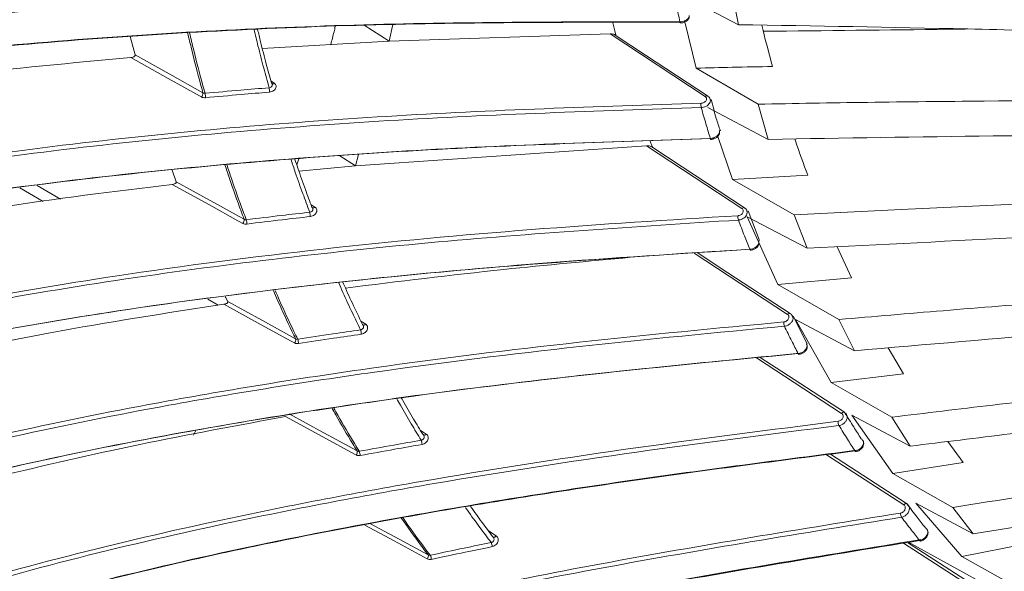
# Model space of a CAD drawing. Header units: millimetres. Extents: x 0 to 1118, y 0 to 864.
# Tile 206 of 256: x 237 to 252, y 621 to 629. Entities that reach past the tile are written whole.
import ezdxf

# ---------------------------------------------------------------- set-up
doc = ezdxf.new("R2010")
doc.units = ezdxf.units.MM

msp = doc.modelspace()

# ---------------------------------------------------------------- linework, layer by layer
at = {"color": 7, "linetype": 'Continuous', "lineweight": 15}
for p, q in [((247.7582, 629.1244), (247.6448, 629.6867)), ((247.7582, 629.1244), (246.966, 629.5388)), ((242.4309, 628.8732), (242.4848, 629.1274)), ((246.9386, 629.1662), (247.1139, 628.4606)), ((238.5542, 628.6623), (238.478, 628.9459)), ((245.8006, 628.9855), (242.4309, 628.8732)), ((242.4309, 628.8732), (240.4935, 628.7635)), ((247.1139, 628.4606), (248.0568, 627.9118)), ((247.3256, 627.9833), (247.3278, 627.9776)), ((248.214, 627.375), (248.0568, 627.9118)), ((248.214, 627.375), (247.2914, 627.8594)), ((247.4425, 627.4203), (247.6682, 626.7647)), ((247.4668, 627.5022), (247.4655, 627.5078)), ((246.3534, 627.2774), (241.914, 626.9691)), ((241.914, 626.9691), (241.9635, 627.1434)), ((241.0496, 627.0763), (241.0204, 626.9843)), ((241.914, 626.9691), (241.0533, 626.8887)), ((239.1817, 626.7286), (239.1171, 626.9045)), ((248.8154, 626.8283), (247.6682, 626.7647)), ((247.6682, 626.7647), (248.6074, 626.222)), ((247.8855, 626.2839), (247.888, 626.2774)), ((248.0797, 625.8309), (247.9045, 626.2837)), ((248.8066, 625.7137), (248.6074, 626.222)), ((248.8066, 625.7137), (247.8932, 626.1954)), ((247.8932, 626.1954), (248.3573, 625.1624)), ((248.0659, 625.8266), (248.0645, 625.8328)), ((249.2635, 625.7365), (249.4838, 625.2619)), ((249.4838, 625.2619), (248.3573, 625.1624)), ((248.3573, 625.1624), (249.2907, 624.627)), ((239.9665, 624.8997), (239.9336, 624.9687)), ((248.8089, 624.2571), (248.5925, 624.6781)), ((249.53, 624.1503), (248.6277, 624.6284)), ((248.6277, 624.6284), (249.175, 623.6633)), ((249.53, 624.1503), (249.2907, 624.627)), ((250.0447, 624.1945), (250.2761, 623.7978)), ((250.2761, 623.7978), (249.175, 623.6633)), ((249.175, 623.6633), (250.1001, 623.1366)), ((240.8496, 623.1442), (240.4548, 623.0735)), ((250.3771, 622.6945), (249.4879, 623.1682)), ((249.4879, 623.1682), (250.1131, 622.2771)), ((250.3771, 622.6945), (250.1001, 623.1366)), ((239.478, 622.9334), (239.4461, 622.8601)), ((250.9541, 622.7651), (251.1844, 622.4456)), ((251.1844, 622.4456), (250.1131, 622.2771)), ((250.1131, 622.2771), (251.0274, 621.7603)), ((250.3441, 621.7976), (250.3485, 621.7933)), ((251.3396, 621.3557), (250.4654, 621.824)), ((250.4654, 621.824), (251.1638, 621.0128)), ((251.3396, 621.3557), (251.0274, 621.7603)), ((244.0206, 621.3012), (244.0112, 621.3108)), ((252.2006, 621.2139), (251.1638, 621.0128)), ((251.1638, 621.0128), (252.0649, 620.5071))]:
    msp.add_line(p, q, dxfattribs=at)
at = {"color": 9, "linetype": 'Continuous', "lineweight": 0}
for p, q in [((242.0495, 629.1175), (242.4309, 628.8732)), ((247.2499, 628.0296), (245.8006, 628.9855)), ((240.6246, 628.2664), (240.6772, 628.2317)), ((247.8106, 626.3194), (246.3534, 627.2774)), ((241.6748, 627.1222), (241.914, 626.9691)), ((237.0594, 626.6709), (237.4149, 626.4604)), ((237.1501, 626.4251), (236.7957, 626.635)), ((241.2362, 626.3819), (241.2973, 626.3418)), ((248.507, 624.7041), (247.0838, 625.6364)), ((239.8201, 624.8439), (239.6622, 624.9374)), ((239.9284, 624.9717), (239.9336, 624.9687)), ((241.9987, 624.6021), (242.0715, 624.5544)), ((249.3322, 623.1937), (248.0318, 624.0419)), ((242.9049, 622.9378), (242.995, 622.879)), ((250.2792, 621.7978), (249.1004, 622.5629)), ((243.9437, 621.4012), (244.0609, 621.3251)), ((251.3388, 620.5253), (250.2744, 621.2125)), ((251.6337, 620.5229), (250.3401, 621.2339))]:
    msp.add_line(p, q, dxfattribs=at)
at = {"color": 7, "linetype": 'Continuous', "lineweight": 15, "flags": 128}
for points in [[(246.8659, 629.1686), (246.8672, 629.1622), (246.8687, 629.1571), (246.8703, 629.1537), (246.8721, 629.1521), (246.873, 629.152)], [(247.2864, 628.0389), (246.3421, 628.6616), (245.879, 628.9672)], [(247.3373, 627.3742), (247.3368, 627.3742), (247.3347, 627.3753), (247.3327, 627.3783), (247.3308, 627.3829), (247.3291, 627.3891)], [(247.8493, 626.3309), (246.902, 626.9537), (246.4358, 627.2603)], [(248.5479, 624.7181), (247.5974, 625.3407), (247.127, 625.6489)], [(247.9418, 625.685), (247.9417, 625.685), (247.9394, 625.6857), (247.937, 625.6882), (247.9347, 625.6924), (247.9325, 625.6982)], [(249.3752, 623.2102), (248.4215, 623.8323), (248.0911, 624.0478)], [(248.6806, 624.0942), (248.6786, 624.0944), (248.6759, 624.0964), (248.6732, 624.1002), (248.6706, 624.1056)], [(249.5363, 622.6213), (249.5393, 622.6163), (249.5424, 622.613), (249.5454, 622.6115), (249.547, 622.6115)], [(250.3242, 621.817), (249.3672, 622.4382), (249.1623, 622.5712)], [(251.3857, 620.5474), (250.4254, 621.1674), (250.3385, 621.2235)], [(250.5221, 621.2548), (250.5255, 621.2502), (250.529, 621.2475), (250.5323, 621.2465), (250.5333, 621.2466)]]:
    msp.add_lwpolyline(points, dxfattribs=at)
at = {"color": 9, "linetype": 'Continuous', "lineweight": 0, "flags": 128}
for points in [[(239.5649, 628.022), (239.5367, 628.0377), (239.057, 628.3055), (238.4899, 628.6219)], [(238.5542, 628.6623), (239.0718, 628.3735), (239.0814, 628.3681), (239.5894, 628.0846)], [(240.1962, 626.0928), (240.1222, 626.1338), (239.6884, 626.3737), (239.1209, 626.6876)], [(239.1817, 626.7286), (239.6997, 626.4421), (239.7099, 626.4364), (240.1437, 626.1965), (240.2177, 626.1556)], [(239.9665, 624.8997), (240.4848, 624.6155), (240.4955, 624.6096), (241.0031, 624.3313)], [(240.9847, 624.2688), (240.9369, 624.295), (240.4771, 624.5471), (239.9091, 624.8585)], [(242.0715, 624.5544), (242.0645, 624.548), (242.0573, 624.543), (242.05, 624.5397), (242.0431, 624.538), (242.0369, 624.5382), (242.0314, 624.5402), (242.0304, 624.5409)], [(249.3752, 623.2102), (249.3727, 623.2115), (249.367, 623.2129), (249.3605, 623.2124), (249.3535, 623.2101), (249.3462, 623.2061), (249.339, 623.2005), (249.3322, 623.1937)], [(241.9254, 622.5594), (241.9034, 622.5714), (241.4179, 622.8352), (240.8496, 623.1442)], [(240.9033, 623.1853), (241.422, 622.9034), (241.4332, 622.8973), (241.9407, 622.6214)], [(242.995, 622.879), (242.9881, 622.8722), (242.9809, 622.8667), (242.9737, 622.8627), (242.9667, 622.8605), (242.9602, 622.86), (242.9545, 622.8614), (242.9518, 622.8629)], [(250.2792, 621.7978), (250.2858, 621.805), (250.2929, 621.8111), (250.3002, 621.8156), (250.3073, 621.8185), (250.314, 621.8196), (250.32, 621.819), (250.3242, 621.817)], [(243.012, 620.974), (242.5044, 621.2476), (242.0563, 621.4892)], [(242.1474, 621.5078), (242.5048, 621.3151), (242.5164, 621.3089), (243.024, 621.0353)], [(244.0609, 621.3251), (244.0542, 621.3178), (244.0472, 621.3118), (244.0399, 621.3073), (244.0328, 621.3044), (244.0261, 621.3033), (244.0201, 621.304), (244.0157, 621.3061)]]:
    msp.add_lwpolyline(points, dxfattribs=at)
at = {"color": 9, "linetype": 'Continuous', "lineweight": 0}
for centre, radius, start, end in [((240.653, 628.2515), 0.0313, 246.87885, 320.6073), ((239.5124, 628.0786), 0.0772, 312.84472, 4.45525), ((239.3461, 628.0179), 0.2812, 358.47965, 12.20431), ((240.3401, 628.1072), 0.2628, 357.37479, 12.055), ((247.2744, 628.0096), 0.0317, 68.06299, 140.69864), ((247.3857, 627.8988), 0.1992, 172.01381, 191.41368), ((241.0075, 626.2041), 0.2183, 358.22297, 15.8002), ((241.2705, 626.3617), 0.0333, 248.64055, 323.3444), ((247.8377, 626.2991), 0.0339, 70.39741, 143.29042), ((240.1443, 626.1457), 0.0741, 314.4992, 7.67115), ((240.0282, 626.0854), 0.23, 359.26976, 15.95801), ((247.9272, 626.1897), 0.1766, 173.33562, 195.10661), ((248.5367, 624.684), 0.0359, 71.75492, 145.84162), ((248.6083, 624.575), 0.1576, 174.73918, 199.00029), ((241.8183, 624.4056), 0.1853, 359.10524, 19.68135), ((240.934, 624.3177), 0.0705, 316.042, 11.15701), ((240.8536, 624.2593), 0.1927, 0.06363, 19.85582), ((249.4211, 623.0647), 0.1411, 176.22972, 203.14719), ((242.7717, 622.7206), 0.1594, 0.00299, 23.75077), ((241.8765, 622.6043), 0.0664, 317.45662, 14.95613), ((241.8222, 622.5486), 0.1644, 0.89812, 23.92756), ((250.3582, 621.6688), 0.1268, 177.80827, 207.57578), ((243.8627, 621.1582), 0.1391, 0.98673, 27.99719), ((242.9654, 621.015), 0.0621, 318.7375, 19.11769), ((242.9305, 620.9624), 0.1424, 1.77988, 28.17916)]:
    msp.add_arc(centre, radius, start, end, dxfattribs=at)
at = {"color": 7, "linetype": 'Continuous', "lineweight": 15}
for points, knots in [([(246.558, 631.0181), (244.953, 631.0703), (242.5421, 631.1487), (239.3037, 631.1271), (236.8662, 631.0496), (234.4284, 630.8945), (231.9795, 630.6421), (229.5315, 630.2705), (227.4038, 629.8054), (225.614, 629.2974), (224.6585, 628.94), (224.1788, 628.7606)], [0, 0, 0, 0, 0.2132884, 0.3203874, 0.4274743, 0.5343241, 0.641145, 0.7504456, 0.8596636, 0.9295486, 1, 1, 1, 1]), ([(224.1977, 628.7735), (224.672, 628.951), (225.6248, 629.3076), (227.3906, 629.8092), (229.477, 630.2675), (231.899, 630.6407), (234.3647, 630.8989), (236.8378, 631.0573), (239.2864, 631.1354), (242.5227, 631.1576), (244.9358, 631.0792), (246.5472, 631.0268)], [0, 0, 0, 0, 0.0697582, 0.1401372, 0.2465695, 0.3530772, 0.4626401, 0.5722353, 0.6788999, 0.7855763, 1, 1, 1, 1]), ([(246.873, 629.153), (246.8767, 629.1527), (246.896, 629.1509), (246.9329, 629.1606), (246.9732, 629.1821), (246.9987, 629.2126), (247.0099, 629.2392), (247.0081, 629.2539), (247.0076, 629.2575)], [0, 0, 0, 0, 0.0565393, 0.2961544, 0.5464412, 0.7573674, 0.9406875, 1, 1, 1, 1]), ([(246.8788, 629.1634), (245.2803, 629.1628), (242.8793, 629.1621), (239.6561, 629.0308), (237.2305, 628.8684), (234.8049, 628.6254), (232.3691, 628.2806), (229.9344, 627.8117), (227.7238, 627.2304), (225.7568, 626.5705), (224.6444, 626.0661), (224.0849, 625.8124)], [0, 0, 0, 0, 0.20787982, 0.31223737, 0.41658342, 0.52071922, 0.62482756, 0.73127852, 0.8376514, 0.9183548, 1, 1, 1, 1]), ([(224.1028, 625.8234), (224.6538, 626.0735), (225.7628, 626.5769), (227.7059, 627.2297), (229.8795, 627.8036), (232.2891, 628.2733), (234.741, 628.6246), (237.2007, 628.8721), (239.6371, 629.0355), (242.8584, 629.1673), (245.2614, 629.1681), (246.8659, 629.1686)], [0, 0, 0, 0, 0.0805339, 0.1621165, 0.2658609, 0.3696772, 0.4763811, 0.5831155, 0.68708, 0.7910559, 1, 1, 1, 1]), ([(241.6083, 629.0995), (241.6017, 629.0719), (241.5797, 628.9791), (241.5566, 628.8872), (241.5404, 628.8227)], [0, 0, 0, 0, 0.2978379, 1, 1, 1, 1]), ([(245.843, 629.1537), (245.856, 629.0979), (245.8722, 629.029), (245.891, 628.9618), (245.8945, 628.949)], [0, 0, 0, 0, 0.8103456, 1, 1, 1, 1]), ([(254.8559, 628.9832), (254.2546, 628.9936), (253.0519, 629.0145), (250.6893, 629.0758), (248.923, 629.1051), (247.7582, 629.1244)], [0, 0, 0, 0, 0.2540256, 0.5080427, 1, 1, 1, 1]), ([(248.1145, 629.1178), (248.1209, 629.0911), (248.1715, 628.8787), (248.2282, 628.6699), (248.2777, 628.4873)], [0, 0, 0, 0, 0.12554302, 1, 1, 1, 1]), ([(240.4228, 629.0514), (240.4376, 628.9889), (240.4796, 628.8122), (240.5496, 628.5402), (240.6066, 628.3319), (240.6329, 628.2358)], [0, 0, 0, 0, 0.2274209, 0.6437079, 1, 1, 1, 1]), ([(245.8006, 628.9855), (245.8151, 628.9847), (245.8382, 628.9836), (245.8652, 628.9754), (245.8754, 628.9688), (245.8787, 628.9667)], [0, 0, 0, 0, 0.5313154, 0.8492445, 1, 1, 1, 1]), ([(251.2557, 629.0592), (251.1586, 629.0579), (250.1186, 629.0437), (249.0794, 629.0334), (248.1373, 629.0239)], [0, 0, 0, 0, 0.0933702, 1, 1, 1, 1]), ([(238.4899, 628.6219), (237.593, 628.5414), (236.0217, 628.4004), (234.4501, 628.1667), (233.7756, 628.0664)], [0, 0, 0, 0, 0.5707982, 1, 1, 1, 1]), ([(238.4899, 628.6219), (238.5027, 628.6238), (238.5218, 628.6266), (238.5419, 628.6369), (238.5513, 628.6457), (238.5553, 628.6545), (238.5545, 628.6598), (238.5542, 628.6623)], [0, 0, 0, 0, 0.40689543, 0.60970851, 0.77201337, 0.89386739, 1, 1, 1, 1]), ([(248.2777, 628.4873), (248.0722, 628.483), (247.6844, 628.475), (247.2963, 628.4652), (247.1139, 628.4606)], [0, 0, 0, 0, 0.5300027, 1, 1, 1, 1]), ([(240.646, 628.2163), (240.6451, 628.2194), (240.643, 628.227), (240.6366, 628.2325), (240.6329, 628.2358)], [0, 0, 0, 0, 0.4075572, 1, 1, 1, 1]), ([(247.3267, 627.9832), (247.3267, 627.9839), (247.3257, 627.9971), (247.312, 628.0184), (247.2939, 628.0321), (247.2858, 628.0382)], [0, 0, 0, 0, 0.030882, 0.5679552, 1, 1, 1, 1]), ([(247.482, 627.5064), (247.4608, 627.5683), (247.4079, 627.7226), (247.3677, 627.8852), (247.3436, 627.9826)], [0, 0, 0, 0, 0.40080551, 1, 1, 1, 1]), ([(248.0568, 627.9118), (248.6134, 627.9218), (249.7636, 627.9427), (252.0962, 627.9641), (253.8753, 627.9906), (255.0611, 628.0082)], [0, 0, 0, 0, 0.23817541, 0.49221166, 1, 1, 1, 1]), ([(247.3373, 627.3753), (247.3411, 627.3751), (247.3606, 627.3739), (247.3971, 627.3853), (247.4368, 627.409), (247.4621, 627.4416), (247.4731, 627.4761), (247.4688, 627.4977), (247.4668, 627.5078)], [0, 0, 0, 0, 0.05173619, 0.26569554, 0.48849208, 0.68078644, 0.850108, 1, 1, 1, 1]), ([(255.1924, 627.4863), (254.6006, 627.473), (253.4171, 627.4464), (251.0937, 627.4231), (249.3583, 627.3941), (248.214, 627.375)], [0, 0, 0, 0, 0.25407686, 0.5081409, 1, 1, 1, 1]), ([(247.344, 627.3874), (245.7551, 627.3355), (243.3689, 627.2576), (240.1681, 627.0223), (237.7603, 626.7803), (235.353, 626.4554), (232.9362, 626.0259), (230.5224, 625.4674), (228.1883, 624.7625), (226.3397, 624.0328), (224.9556, 623.3699), (224.2951, 622.9917), (223.9648, 622.8026)], [0, 0, 0, 0, 0.2003383, 0.3008746, 0.4014004, 0.5017519, 0.6020778, 0.7045608, 0.8069713, 0.9025729, 0.9512908, 1, 1, 1, 1]), ([(223.9824, 622.8122), (224.3052, 622.9972), (224.9509, 623.3673), (226.3294, 624.0305), (228.1622, 624.7558), (230.4679, 625.4547), (232.8579, 626.0132), (235.2898, 626.4496), (237.7295, 626.7799), (240.1478, 627.0233), (243.3467, 627.259), (245.7347, 627.337), (247.3291, 627.3891)], [0, 0, 0, 0, 0.0477, 0.0954081, 0.1927469, 0.2927431, 0.3928061, 0.4955298, 0.5982817, 0.6984817, 0.7986923, 1, 1, 1, 1]), ([(246.3534, 627.2774), (246.3677, 627.2772), (246.3908, 627.2769), (246.4194, 627.2694), (246.4311, 627.2627), (246.4357, 627.2601)], [0, 0, 0, 0, 0.50103152, 0.80847011, 1, 1, 1, 1]), ([(246.4128, 627.3485), (246.4202, 627.3262), (246.4317, 627.2914), (246.4446, 627.2577), (246.4491, 627.2456)], [0, 0, 0, 0, 0.6427718, 1, 1, 1, 1]), ([(248.6183, 627.3811), (248.6217, 627.371), (248.6839, 627.1842), (248.7515, 627.0013), (248.8154, 626.8283)], [0, 0, 0, 0, 0.0543682, 1, 1, 1, 1]), ([(240.991, 627.0719), (241.0061, 627.0267), (241.0576, 626.8723), (241.1442, 626.6286), (241.2176, 626.4315), (241.2513, 626.3412)], [0, 0, 0, 0, 0.1836461, 0.6260731, 1, 1, 1, 1]), ([(239.1209, 626.6876), (238.23, 626.5791), (236.6471, 626.3862), (235.0649, 626.0976), (234.3733, 625.9714)], [0, 0, 0, 0, 0.5628417, 1, 1, 1, 1]), ([(239.1209, 626.6876), (239.1334, 626.6898), (239.1522, 626.6932), (239.1713, 626.7036), (239.18, 626.7124), (239.1835, 626.7209), (239.1823, 626.7261), (239.1817, 626.7286)], [0, 0, 0, 0, 0.40682354, 0.60744804, 0.76894236, 0.89042005, 1, 1, 1, 1]), ([(248.6074, 626.222), (249.1517, 626.2499), (250.2769, 626.3076), (252.5598, 626.4074), (254.3024, 626.5033), (255.4638, 626.5673)], [0, 0, 0, 0, 0.2381377, 0.4922556, 1, 1, 1, 1]), ([(241.264, 626.3234), (241.2633, 626.3258), (241.2611, 626.3329), (241.2552, 626.3379), (241.2513, 626.3412)], [0, 0, 0, 0, 0.3433003, 1, 1, 1, 1]), ([(247.8861, 626.2843), (247.8817, 626.2945), (247.8735, 626.3134), (247.8562, 626.3247), (247.8484, 626.3299)], [0, 0, 0, 0, 0.5438988, 1, 1, 1, 1]), ([(255.6311, 626.0775), (255.0519, 626.0398), (253.8934, 625.9645), (251.6206, 625.8562), (249.9246, 625.7703), (248.8066, 625.7137)], [0, 0, 0, 0, 0.2541619, 0.5083055, 1, 1, 1, 1]), ([(247.9417, 625.6862), (247.9456, 625.6861), (247.9651, 625.6855), (248.0012, 625.6985), (248.04, 625.7243), (248.0651, 625.7591), (248.0732, 625.7949), (248.0721, 625.8212), (248.0653, 625.8318), (248.0646, 625.8329)], [0, 0, 0, 0, 0.05078319, 0.25561335, 0.46863784, 0.65630929, 0.82391518, 0.98180545, 1, 1, 1, 1]), ([(247.9492, 625.7002), (246.3732, 625.5982), (244.0066, 625.4449), (240.8354, 625.1114), (238.451, 624.7949), (236.0676, 624.3948), (233.6763, 623.8879), (231.289, 623.2503), (229.3068, 622.5756), (227.7473, 621.9308), (226.5774, 621.3776), (225.4416, 620.757), (224.5294, 620.1831), (224.0138, 619.8091), (223.8411, 619.6838)], [0, 0, 0, 0, 0.1910487, 0.2868821, 0.3827056, 0.4783958, 0.5740632, 0.6716674, 0.7692062, 0.8198143, 0.8704137, 0.9221822, 0.9739384, 1, 1, 1, 1]), ([(223.859, 619.6925), (224.0311, 619.8173), (224.6532, 620.2685), (225.8067, 620.9748), (227.3408, 621.7562), (229.1587, 622.5246), (231.2603, 623.2435), (233.6357, 623.8834), (236.034, 624.3906), (238.6953, 624.8359), (241.6119, 625.2077), (244.778, 625.5007), (246.881, 625.6324), (247.9325, 625.6982)], [0, 0, 0, 0, 0.0260082, 0.0940204, 0.1622789, 0.2304117, 0.3267472, 0.4234166, 0.5203089, 0.6169494, 0.7445744, 0.8722957, 1, 1, 1, 1]), ([(246.113, 625.5752), (245.469, 625.5164), (244.0212, 625.3845), (242.5688, 625.2054), (241.7625, 625.1059)], [0, 0, 0, 0, 0.444883, 1, 1, 1, 1]), ([(241.724, 625.194), (241.7363, 625.1656), (241.7946, 625.0315), (241.895, 624.8169), (241.9844, 624.6316), (242.0241, 624.5492)], [0, 0, 0, 0, 0.1297988, 0.613176, 1, 1, 1, 1]), ([(249.2907, 624.627), (249.8204, 624.6721), (250.9155, 624.7655), (253.1384, 624.9423), (254.8359, 625.1083), (255.9671, 625.2189)], [0, 0, 0, 0, 0.2381177, 0.4923023, 1, 1, 1, 1]), ([(239.9091, 624.8585), (239.9214, 624.861), (239.9398, 624.8648), (239.958, 624.8754), (239.966, 624.884), (239.9689, 624.8923), (239.9672, 624.8973), (239.9665, 624.8997)], [0, 0, 0, 0, 0.4066251, 0.605239, 0.7659766, 0.8871442, 1, 1, 1, 1]), ([(239.9091, 624.8585), (239.026, 624.7236), (237.4336, 624.4804), (235.8431, 624.1394), (235.1348, 623.9875)], [0, 0, 0, 0, 0.5546056, 1, 1, 1, 1]), ([(248.5816, 624.6783), (248.5768, 624.6879), (248.5687, 624.704), (248.5531, 624.713), (248.5468, 624.7167)], [0, 0, 0, 0, 0.5993205, 1, 1, 1, 1]), ([(256.1694, 624.7637), (255.6056, 624.7016), (254.4779, 624.5774), (252.2659, 624.3842), (250.6169, 624.2432), (249.53, 624.1503)], [0, 0, 0, 0, 0.25426374, 0.50850382, 1, 1, 1, 1]), ([(223.7918, 617.0783), (224.2132, 617.4401), (225.0679, 618.174), (226.5194, 619.1329), (228.0623, 619.9908), (229.8786, 620.8327), (231.9645, 621.6255), (234.3109, 622.3411), (236.6806, 622.9225), (239.311, 623.4483), (242.1951, 623.9072), (245.3277, 624.2945), (247.4102, 624.4911), (248.4514, 624.5894)], [0, 0, 0, 0, 0.064482, 0.1307787, 0.1973162, 0.2637333, 0.3559323, 0.4484333, 0.541137, 0.633613, 0.7556891, 0.8778509, 1, 1, 1, 1]), ([(248.4593, 624.5237), (247.4186, 624.4255), (245.3372, 624.2291), (242.2064, 623.8419), (239.3246, 623.3832), (236.697, 622.8577), (234.3308, 622.277), (231.9878, 621.5622), (229.9057, 620.7706), (228.0936, 619.9303), (226.5551, 619.0746), (225.1082, 618.1183), (224.2563, 617.3866), (223.8364, 617.026)], [0, 0, 0, 0, 0.1222669, 0.2445466, 0.3667402, 0.4592253, 0.5519383, 0.6444483, 0.736656, 0.802988, 0.86944, 0.9356512, 1, 1, 1, 1]), ([(242.036, 624.5343), (242.0356, 624.5356), (242.0335, 624.5417), (242.0282, 624.5459), (242.0241, 624.5492)], [0, 0, 0, 0, 0.22146674, 1, 1, 1, 1]), ([(248.6889, 624.1115), (247.1289, 623.9602), (244.7867, 623.7331), (241.652, 623.307), (239.2964, 622.9213), (236.9427, 622.4522), (234.5827, 621.8758), (232.228, 621.168), (230.2644, 620.4306), (228.7084, 619.7289), (227.5281, 619.1235), (226.3832, 618.4464), (225.079, 617.5669), (224.2518, 616.8377), (223.7505, 616.3957)], [0, 0, 0, 0, 0.1804331, 0.2708964, 0.3613508, 0.4517151, 0.5420589, 0.6341008, 0.726085, 0.7748471, 0.8236003, 0.8734706, 0.9233283, 1, 1, 1, 1]), ([(248.6806, 624.0955), (248.6846, 624.0955), (248.7041, 624.0954), (248.7395, 624.11), (248.7774, 624.1377), (248.8014, 624.1743), (248.8087, 624.2116), (248.8059, 624.2403), (248.7972, 624.2523), (248.7954, 624.2549)], [0, 0, 0, 0, 0.05034859, 0.24693119, 0.45155, 0.6350042, 0.80126827, 0.95726453, 1, 1, 1, 1]), ([(223.7695, 616.4045), (224.2692, 616.8446), (225.197, 617.6618), (226.7491, 618.6796), (228.2954, 619.5339), (230.1136, 620.3707), (232.199, 621.1577), (234.5426, 621.8675), (236.9089, 622.4441), (239.5363, 622.9662), (242.4178, 623.4225), (245.5484, 623.8086), (247.6299, 624.0066), (248.6706, 624.1056)], [0, 0, 0, 0, 0.07651412, 0.14204612, 0.20781672, 0.27346898, 0.36440841, 0.45564171, 0.54707281, 0.6382827, 0.75880363, 0.87940735, 1, 1, 1, 1]), ([(250.1001, 623.1366), (250.613, 623.1983), (251.6736, 623.3259), (253.8274, 623.5782), (255.4719, 623.8134), (256.5677, 623.9702)], [0, 0, 0, 0, 0.2380905, 0.4923251, 1, 1, 1, 1]), ([(256.8038, 623.5518), (256.258, 623.4658), (255.1664, 623.2938), (253.5332, 623.0823), (251.9371, 622.8852), (250.8856, 622.7566), (250.3771, 622.6945)], [0, 0, 0, 0, 0.2543792, 0.5087301, 0.7624511, 1, 1, 1, 1]), ([(242.6166, 623.4275), (242.6232, 623.4157), (242.6837, 623.3076), (242.7934, 623.1212), (242.8983, 622.9483), (242.9463, 622.8693)], [0, 0, 0, 0, 0.0621551, 0.5711102, 1, 1, 1, 1]), ([(249.4054, 623.176), (249.401, 623.1842), (249.3937, 623.1981), (249.3798, 623.2056), (249.3741, 623.2087)], [0, 0, 0, 0, 0.59035829, 1, 1, 1, 1]), ([(240.4548, 623.0735), (239.7035, 622.9325), (238.2334, 622.6566), (236.766, 622.3027), (236.0486, 622.1297)], [0, 0, 0, 0, 0.5111, 1, 1, 1, 1]), ([(249.381, 623.2037), (249.4258, 623.1311), (249.508, 622.9979), (249.5925, 622.8671), (249.631, 622.8075)], [0, 0, 0, 0, 0.5452306, 1, 1, 1, 1]), ([(249.3972, 623.188), (249.4002, 623.1858), (249.4043, 623.1828), (249.4058, 623.1781), (249.4062, 623.1768)], [0, 0, 0, 0, 0.7174275, 1, 1, 1, 1]), ([(242.9575, 622.8569), (242.9573, 622.8573), (242.9553, 622.8625), (242.9506, 622.866), (242.9463, 622.8693)], [0, 0, 0, 0, 0.0750981, 1, 1, 1, 1]), ([(249.5469, 622.6129), (249.5509, 622.613), (249.5704, 622.6135), (249.605, 622.6296), (249.6417, 622.6591), (249.6647, 622.6974), (249.6706, 622.7358), (249.6677, 622.7638), (249.6595, 622.7747), (249.6585, 622.776)], [0, 0, 0, 0, 0.0524365, 0.2499787, 0.4559868, 0.6436099, 0.8160564, 0.9775119, 1, 1, 1, 1]), ([(249.653, 622.785), (249.6485, 622.7915), (249.6426, 622.8002), (249.6333, 622.8061), (249.631, 622.8075)], [0, 0, 0, 0, 0.7490933, 1, 1, 1, 1]), ([(251.0274, 621.7603), (251.5222, 621.8379), (252.5454, 621.9984), (254.6227, 622.3241), (256.2071, 622.6261), (257.2625, 622.8273)], [0, 0, 0, 0, 0.2382272, 0.492619, 1, 1, 1, 1]), ([(249.5559, 622.631), (248.4036, 622.4827), (246.0992, 622.1862), (243.0132, 621.6949), (240.304, 621.1718), (237.9757, 620.6378), (235.8282, 620.047), (233.8682, 619.4092), (232.0865, 618.7314), (230.3266, 617.9419), (228.7677, 617.1055), (227.4275, 616.2554), (226.285, 615.4125), (225.2001, 614.4814), (224.5566, 613.7878), (224.2349, 613.4411)], [0, 0, 0, 0, 0.12980889, 0.25959371, 0.3468664, 0.43416507, 0.52138431, 0.5892135, 0.65702677, 0.72632258, 0.79558267, 0.84571364, 0.89582999, 0.9479213, 1, 1, 1, 1]), ([(224.2535, 613.4491), (224.2535, 613.4491), (224.5486, 613.7898), (225.1816, 614.4419), (226.2351, 615.3675), (227.3871, 616.2228), (228.7416, 617.0854), (230.2863, 617.9162), (232.0272, 618.7024), (233.8186, 619.3878), (236.1753, 620.1561), (239.0894, 620.9188), (242.5608, 621.6156), (246.045, 622.1721), (248.3724, 622.4716), (249.5363, 622.6213)], [0, 0, 0, 0, 0.0000006, 0.0499309, 0.0998717, 0.1519586, 0.2040624, 0.2716787, 0.3393281, 0.4087404, 0.4781705, 0.607752, 0.7374086, 0.8686915, 1, 1, 1, 1]), ([(257.5312, 622.4479), (257.0056, 622.339), (255.9545, 622.1213), (253.8902, 621.7628), (252.3525, 621.5173), (251.3396, 621.3557)], [0, 0, 0, 0, 0.2544875, 0.5089427, 1, 1, 1, 1]), ([(243.6731, 621.7711), (243.7308, 621.6906), (243.8418, 621.5356), (243.9562, 621.3838), (244.0112, 621.3108)], [0, 0, 0, 0, 0.5190868, 1, 1, 1, 1]), ([(250.3475, 621.7928), (250.3445, 621.7979), (250.3388, 621.8079), (250.3283, 621.813), (250.3232, 621.8154)], [0, 0, 0, 0, 0.51104775, 1, 1, 1, 1]), ([(250.329, 621.8123), (250.3798, 621.7455), (250.4728, 621.6234), (250.5678, 621.5037), (250.6108, 621.4495)], [0, 0, 0, 0, 0.5473417, 1, 1, 1, 1]), ([(250.5331, 621.2481), (250.5373, 621.2484), (250.5566, 621.2494), (250.5903, 621.2669), (250.6257, 621.2981), (250.6474, 621.338), (250.6521, 621.3775), (250.648, 621.4063), (250.6392, 621.4173), (250.638, 621.4188)], [0, 0, 0, 0, 0.0532739, 0.2470011, 0.4496297, 0.636856, 0.8112722, 0.9743994, 1, 1, 1, 1]), ([(250.6284, 621.4319), (250.625, 621.4368), (250.6202, 621.4437), (250.6129, 621.4482), (250.6108, 621.4495)], [0, 0, 0, 0, 0.715596, 1, 1, 1, 1]), ([(250.5427, 621.2685), (249.0247, 621.0207), (246.7463, 620.6489), (243.7046, 620.0523), (241.2193, 619.4972), (238.536, 618.7916), (235.9662, 617.9572), (233.7235, 617.0731), (231.8119, 616.1789), (230.208, 615.2756), (228.9086, 614.4152), (227.8817, 613.6396), (226.8977, 612.7937), (226.2997, 612.1691), (226.0007, 611.8569)], [0, 0, 0, 0, 0.17729844, 0.26609505, 0.35488409, 0.4673262, 0.57971746, 0.65713312, 0.73463046, 0.81190979, 0.85827114, 0.90462301, 0.95231657, 1, 1, 1, 1]), ([(226.0094, 611.8539), (226.2986, 612.1568), (226.8771, 612.7627), (227.8463, 613.6022), (228.8793, 614.3876), (230.1751, 615.2477), (231.7397, 616.1324), (233.5735, 616.9994), (235.7971, 617.8901), (238.4113, 618.7495), (241.1645, 619.4759), (243.6821, 620.0384), (246.7225, 620.635), (249.0015, 621.0067), (250.5221, 621.2548)], [0, 0, 0, 0, 0.04625658, 0.09252205, 0.14025422, 0.18799727, 0.26234629, 0.33689117, 0.41135999, 0.52808021, 0.64486161, 0.73353641, 0.82221908, 1, 1, 1, 1])]:
    msp.add_open_spline(points, degree=3, knots=knots, dxfattribs=at)
at = {"color": 9, "linetype": 'Continuous', "lineweight": 0}
for points, knots in [([(224.1227, 626.432), (224.6528, 626.6693), (225.7192, 627.1468), (227.6129, 627.7836), (229.7621, 628.3536), (232.175, 628.8265), (234.6309, 629.1804), (237.0938, 629.4297), (239.5328, 629.5945), (242.7564, 629.7274), (245.161, 629.7281), (246.7666, 629.7285)], [0, 0, 0, 0, 0.077659, 0.1562296, 0.2607413, 0.3653255, 0.47284, 0.5803855, 0.685027, 0.7896797, 1, 1, 1, 1]), ([(246.7658, 629.6611), (245.1684, 629.6607), (242.7689, 629.6601), (239.5475, 629.5276), (237.1241, 629.364), (234.7014, 629.1195), (232.2694, 628.7731), (229.8387, 628.3023), (227.6595, 627.7264), (225.7507, 627.085), (224.687, 626.6089), (224.1525, 626.3697)], [0, 0, 0, 0, 0.20953399, 0.31473016, 0.41991453, 0.52478655, 0.62963101, 0.73685172, 0.843993, 0.92158665, 1, 1, 1, 1]), ([(246.8659, 629.1686), (246.8493, 629.2471), (246.8146, 629.4105), (246.7825, 629.5753), (246.7658, 629.6611)], [0, 0, 0, 0, 0.4799157, 1, 1, 1, 1]), ([(246.8659, 629.1686), (246.8799, 629.1696), (246.9079, 629.1715), (246.9478, 629.1857), (246.9806, 629.2065), (247.0016, 629.2322), (247.0104, 629.2536), (247.0075, 629.2646), (247.0068, 629.267)], [0, 0, 0, 0, 0.1895163, 0.3789568, 0.5685609, 0.7582712, 0.9478892, 1, 1, 1, 1]), ([(239.5894, 628.0846), (239.5773, 628.1286), (239.5174, 628.3462), (239.4381, 628.6505), (239.376, 628.9137), (239.3557, 628.9998)], [0, 0, 0, 0, 0.14555332, 0.72071125, 1, 1, 1, 1]), ([(239.385, 629.0018), (239.4058, 628.9135), (239.4684, 628.6482), (239.5484, 628.3408), (239.6086, 628.1223), (239.6209, 628.0773)], [0, 0, 0, 0, 0.2835315, 0.8526456, 1, 1, 1, 1]), ([(240.5971, 628.1621), (240.5697, 628.262), (240.5116, 628.4744), (240.4357, 628.7701), (240.389, 628.9669), (240.3695, 629.0492)], [0, 0, 0, 0, 0.3407591, 0.7244723, 1, 1, 1, 1]), ([(240.5971, 628.1621), (240.6031, 628.163), (240.6146, 628.1647), (240.6298, 628.1732), (240.6412, 628.1846), (240.6473, 628.1982), (240.6489, 628.2094), (240.6465, 628.215), (240.646, 628.2163)], [0, 0, 0, 0, 0.1966534, 0.3802705, 0.5655972, 0.7527412, 0.9410463, 1, 1, 1, 1]), ([(240.6772, 628.2317), (240.6842, 628.2258), (240.6983, 628.2142), (240.7068, 628.1899), (240.7046, 628.164), (240.6911, 628.1387), (240.6681, 628.1171), (240.6383, 628.1017), (240.6152, 628.0963), (240.6034, 628.0953), (240.6026, 628.0952)], [0, 0, 0, 0, 0.1418872, 0.283791, 0.4258615, 0.5676884, 0.7088938, 0.8493573, 0.9892877, 1, 1, 1, 1]), ([(239.5649, 628.022), (239.5652, 628.0218), (239.5739, 628.017), (239.5938, 628.0098), (239.6161, 628.0102), (239.6272, 628.0104)], [0, 0, 0, 0, 0.0210221, 0.5099892, 1, 1, 1, 1]), ([(239.5894, 628.0846), (239.5942, 628.0822), (239.6036, 628.0774), (239.6153, 628.0773), (239.6209, 628.0773)], [0, 0, 0, 0, 0.5110777, 1, 1, 1, 1]), ([(239.6209, 628.0773), (239.8021, 628.0938), (240.1276, 628.1234), (240.4529, 628.1502), (240.5971, 628.1621)], [0, 0, 0, 0, 0.5567258, 1, 1, 1, 1]), ([(240.6026, 628.0952), (240.4585, 628.0833), (240.1335, 628.0565), (239.8082, 628.0269), (239.6272, 628.0104)], [0, 0, 0, 0, 0.4432798, 1, 1, 1, 1]), ([(247.1885, 627.9264), (247.191, 627.9266), (247.2017, 627.9271), (247.2209, 627.9317), (247.2432, 627.9433), (247.2604, 627.9596), (247.2705, 627.9787), (247.2722, 627.9982), (247.2657, 628.0165), (247.2552, 628.0253), (247.2499, 628.0296)], [0, 0, 0, 0, 0.0412812, 0.1768359, 0.3129555, 0.4498102, 0.5872975, 0.7250058, 0.8624895, 1, 1, 1, 1]), ([(224.0117, 623.4342), (224.6404, 623.7735), (225.9095, 624.4583), (228.0424, 625.2842), (230.309, 625.9802), (232.703, 626.5418), (235.1385, 626.9819), (237.5816, 627.3146), (240.0024, 627.5598), (243.2035, 627.797), (245.5931, 627.8746), (247.1885, 627.9264)], [0, 0, 0, 0, 0.0916666, 0.185036, 0.2860216, 0.3870751, 0.4908426, 0.5946389, 0.6957425, 0.7968568, 1, 1, 1, 1]), ([(247.3278, 627.9776), (247.3281, 627.9769), (247.332, 627.967), (247.3267, 627.9444), (247.3108, 627.914), (247.2816, 627.8875), (247.2444, 627.8684), (247.2124, 627.8607), (247.1946, 627.8596), (247.1905, 627.8594)], [0, 0, 0, 0, 0.0127036, 0.1998545, 0.3869178, 0.5733596, 0.758915, 0.9437568, 1, 1, 1, 1]), ([(247.1905, 627.8594), (245.6027, 627.8078), (243.2179, 627.7304), (240.0188, 627.4937), (237.613, 627.2501), (235.2085, 626.9234), (232.7955, 626.4916), (230.3857, 625.9304), (228.0937, 625.2337), (226.3036, 624.527), (224.9897, 623.9039), (224.3604, 623.5508), (224.0458, 623.3742)], [0, 0, 0, 0, 0.2024487, 0.3040552, 0.4056507, 0.5069712, 0.6082658, 0.7117605, 0.8151813, 0.9068115, 0.9534093, 1, 1, 1, 1]), ([(247.3291, 627.3891), (247.3066, 627.4629), (247.2591, 627.6188), (247.2142, 627.7763), (247.1905, 627.8594)], [0, 0, 0, 0, 0.4730793, 1, 1, 1, 1]), ([(247.3291, 627.3891), (247.343, 627.3906), (247.3708, 627.3936), (247.4102, 627.41), (247.4425, 627.433), (247.4632, 627.4608), (247.4717, 627.4853), (247.4679, 627.4982), (247.4668, 627.5022)], [0, 0, 0, 0, 0.18377187, 0.36751085, 0.5513665, 0.7351977, 0.9188408, 1, 1, 1, 1]), ([(240.2177, 626.1556), (240.2022, 626.1971), (240.1249, 626.4036), (240.0258, 626.6799), (239.947, 626.9177), (239.9241, 626.9867)], [0, 0, 0, 0, 0.1515902, 0.7538341, 1, 1, 1, 1]), ([(239.9524, 626.9895), (239.976, 626.9183), (240.0555, 626.6784), (240.1557, 626.3988), (240.2334, 626.1913), (240.2494, 626.1486)], [0, 0, 0, 0, 0.2510444, 0.8460032, 1, 1, 1, 1]), ([(241.2175, 626.2636), (241.1824, 626.3577), (241.1075, 626.5588), (241.0124, 626.8269), (240.9542, 627.0019), (240.9323, 627.0676)], [0, 0, 0, 0, 0.3545017, 0.7576753, 1, 1, 1, 1]), ([(240.2494, 626.1486), (240.4292, 626.1707), (240.752, 626.2104), (241.0746, 626.2473), (241.2175, 626.2636)], [0, 0, 0, 0, 0.5572022, 1, 1, 1, 1]), ([(241.2175, 626.2636), (241.2234, 626.2646), (241.2349, 626.2666), (241.2498, 626.2757), (241.2609, 626.2879), (241.2668, 626.3022), (241.2678, 626.3148), (241.265, 626.3213), (241.264, 626.3234)], [0, 0, 0, 0, 0.1899024, 0.3674787, 0.5469609, 0.7287296, 0.9121604, 1, 1, 1, 1]), ([(241.2973, 626.3418), (241.3044, 626.3359), (241.3185, 626.3241), (241.3275, 626.299), (241.3257, 626.2718), (241.3126, 626.245), (241.2902, 626.2219), (241.2609, 626.205), (241.2381, 626.1989), (241.2265, 626.1975), (241.2256, 626.1974)], [0, 0, 0, 0, 0.1422337, 0.2844857, 0.4268569, 0.5688076, 0.7098886, 0.8500551, 0.9896363, 1, 1, 1, 1]), ([(247.7518, 626.2102), (247.7541, 626.2104), (247.7646, 626.2112), (247.7834, 626.2165), (247.8053, 626.2292), (247.8222, 626.2466), (247.8319, 626.2668), (247.8332, 626.2872), (247.8265, 626.3061), (247.8159, 626.315), (247.8106, 626.3194)], [0, 0, 0, 0, 0.0390672, 0.1745896, 0.3107129, 0.4477526, 0.5856066, 0.7238503, 0.8618971, 1, 1, 1, 1]), ([(247.888, 626.2774), (247.8892, 626.2746), (247.8946, 626.2622), (247.8901, 626.2362), (247.8743, 626.2039), (247.8458, 626.1755), (247.8092, 626.1546), (247.7779, 626.1457), (247.7606, 626.144), (247.7567, 626.1437)], [0, 0, 0, 0, 0.0531375, 0.2335459, 0.4136948, 0.5930324, 0.7713454, 0.9488945, 1, 1, 1, 1]), ([(223.8903, 620.3356), (223.9887, 620.4056), (224.541, 620.7985), (225.6112, 621.459), (227.1434, 622.2436), (228.9604, 623.0167), (231.0632, 623.7407), (233.4416, 624.3856), (235.8435, 624.8969), (238.508, 625.3456), (241.4273, 625.7198), (244.5955, 626.014), (246.6998, 626.1448), (247.7518, 626.2102)], [0, 0, 0, 0, 0.0148987, 0.0836283, 0.1526065, 0.221457, 0.3189567, 0.4167985, 0.514868, 0.6126791, 0.7417261, 0.8708723, 1, 1, 1, 1]), ([(247.7567, 626.1437), (246.1817, 626.0422), (243.8164, 625.89), (240.6468, 625.555), (238.2643, 625.2368), (235.8837, 624.8343), (233.4961, 624.3246), (231.1126, 623.6835), (229.1079, 622.996), (227.5012, 622.3246), (226.2621, 621.7244), (225.056, 621.0524), (224.3049, 620.5367), (223.9293, 620.2789)], [0, 0, 0, 0, 0.1935044, 0.2905819, 0.3876494, 0.4844866, 0.5813002, 0.6801003, 0.7788331, 0.8333907, 0.887936, 0.9439764, 1, 1, 1, 1]), ([(240.1962, 626.0928), (240.1965, 626.0926), (240.2053, 626.0879), (240.2251, 626.0809), (240.2472, 626.0819), (240.2582, 626.0824)], [0, 0, 0, 0, 0.0207001, 0.5112515, 1, 1, 1, 1]), ([(240.2177, 626.1556), (240.2226, 626.1531), (240.2321, 626.1483), (240.2437, 626.1485), (240.2494, 626.1486)], [0, 0, 0, 0, 0.5127721, 1, 1, 1, 1]), ([(241.2256, 626.1974), (241.0829, 626.1811), (240.7605, 626.1442), (240.4379, 626.1045), (240.2582, 626.0824)], [0, 0, 0, 0, 0.442806, 1, 1, 1, 1]), ([(247.9325, 625.6982), (247.9045, 625.7671), (247.8447, 625.9147), (247.7873, 626.0641), (247.7567, 626.1437)], [0, 0, 0, 0, 0.4672165, 1, 1, 1, 1]), ([(247.9325, 625.6982), (247.9463, 625.7002), (247.9738, 625.7043), (248.0126, 625.7227), (248.0442, 625.7479), (248.0644, 625.7778), (248.0724, 625.8056), (248.0677, 625.8207), (248.0659, 625.8266)], [0, 0, 0, 0, 0.17763373, 0.35526089, 0.53293693, 0.71049305, 0.88773401, 1, 1, 1, 1]), ([(241.9927, 624.4679), (241.9511, 624.5541), (241.8598, 624.7433), (241.7482, 624.9827), (241.681, 625.1379), (241.6597, 625.1872)], [0, 0, 0, 0, 0.3631772, 0.7978835, 1, 1, 1, 1]), ([(241.0031, 624.3313), (240.9845, 624.3697), (240.8904, 624.5637), (240.7759, 624.8081), (240.6844, 625.0173), (240.6628, 625.0667)], [0, 0, 0, 0, 0.1584787, 0.8013748, 1, 1, 1, 1]), ([(240.69, 625.0702), (240.7126, 625.0186), (240.805, 624.8074), (240.9209, 624.5596), (241.0156, 624.3644), (241.0348, 624.3248)], [0, 0, 0, 0, 0.2044785, 0.8384417, 1, 1, 1, 1]), ([(248.4514, 624.5894), (248.4535, 624.5897), (248.4637, 624.5908), (248.482, 624.5966), (248.5035, 624.6103), (248.5199, 624.6288), (248.5292, 624.65), (248.5301, 624.6713), (248.5231, 624.6907), (248.5123, 624.6997), (248.507, 624.7041)], [0, 0, 0, 0, 0.0362679, 0.1719301, 0.3081694, 0.4454617, 0.5837678, 0.7225954, 0.8613107, 1, 1, 1, 1]), ([(248.5831, 624.674), (248.5857, 624.6684), (248.5927, 624.6532), (248.5892, 624.6231), (248.5737, 624.589), (248.546, 624.5588), (248.5101, 624.5362), (248.4797, 624.5263), (248.4628, 624.5241), (248.4593, 624.5237)], [0, 0, 0, 0, 0.0981262, 0.2709267, 0.4433834, 0.6148319, 0.7851563, 0.9546726, 1, 1, 1, 1]), ([(241.0348, 624.3248), (241.2129, 624.3521), (241.5322, 624.4012), (241.8515, 624.4475), (241.9927, 624.4679)], [0, 0, 0, 0, 0.5576226, 1, 1, 1, 1]), ([(241.9927, 624.4679), (241.9986, 624.4691), (242.0099, 624.4714), (242.0245, 624.4812), (242.0352, 624.494), (242.0408, 624.509), (242.0413, 624.5233), (242.0376, 624.531), (242.036, 624.5343)], [0, 0, 0, 0, 0.1810306, 0.350638, 0.5223195, 0.6967104, 0.8731691, 1, 1, 1, 1]), ([(242.0715, 624.5544), (242.0787, 624.5485), (242.093, 624.5365), (242.1024, 624.5106), (242.1011, 624.4823), (242.0887, 624.4541), (242.0668, 624.4296), (242.0381, 624.4114), (242.0157, 624.4045), (242.0043, 624.4028), (242.0035, 624.4027)], [0, 0, 0, 0, 0.1426255, 0.2852294, 0.427932, 0.5700026, 0.7109688, 0.8508236, 0.9900797, 1, 1, 1, 1]), ([(248.6706, 624.1056), (248.6374, 624.1697), (248.5658, 624.308), (248.4965, 624.4483), (248.4593, 624.5237)], [0, 0, 0, 0, 0.462671, 1, 1, 1, 1]), ([(240.9847, 624.2688), (240.985, 624.2686), (240.9938, 624.2639), (241.0136, 624.2571), (241.0354, 624.2587), (241.0463, 624.2595)], [0, 0, 0, 0, 0.0202687, 0.5123334, 1, 1, 1, 1]), ([(241.0031, 624.3313), (241.008, 624.3289), (241.0177, 624.3241), (241.0292, 624.3246), (241.0348, 624.3248)], [0, 0, 0, 0, 0.5141056, 1, 1, 1, 1]), ([(242.0035, 624.4027), (241.8624, 624.3822), (241.5434, 624.3359), (241.2242, 624.2869), (241.0463, 624.2595)], [0, 0, 0, 0, 0.4423856, 1, 1, 1, 1]), ([(248.6706, 624.1056), (248.6841, 624.1082), (248.7113, 624.1133), (248.7494, 624.1337), (248.78, 624.1609), (248.7996, 624.1928), (248.807, 624.2253), (248.8007, 624.2439), (248.7976, 624.253)], [0, 0, 0, 0, 0.1682385, 0.3365126, 0.5047679, 0.6727982, 0.8404709, 1, 1, 1, 1]), ([(242.9176, 622.7847), (242.8673, 622.8675), (242.76, 623.0442), (242.6361, 623.2554), (242.5638, 623.3849), (242.5455, 623.4178)], [0, 0, 0, 0, 0.3965012, 0.8468761, 1, 1, 1, 1]), ([(241.9407, 622.6214), (241.9185, 622.6578), (241.8079, 622.8391), (241.6808, 623.0536), (241.5798, 623.2351), (241.5619, 623.2671)], [0, 0, 0, 0, 0.1710848, 0.8535607, 1, 1, 1, 1]), ([(241.5879, 623.2713), (241.6069, 623.2371), (241.7091, 623.0536), (241.8381, 622.8355), (241.9495, 622.653), (241.9725, 622.6153)], [0, 0, 0, 0, 0.1537688, 0.825302, 1, 1, 1, 1]), ([(224.0321, 613.8941), (224.3694, 614.2568), (225.0442, 614.9821), (226.2632, 616.0162), (227.6433, 616.9983), (229.1791, 617.9058), (230.9752, 618.8018), (233.0324, 619.6513), (235.3408, 620.4286), (237.6727, 621.0723), (240.2629, 621.6683), (243.1055, 622.2058), (246.1957, 622.6817), (248.2521, 622.9432), (249.2803, 623.074)], [0, 0, 0, 0, 0.05465888, 0.10933308, 0.17280919, 0.23650735, 0.30009721, 0.38773505, 0.47563784, 0.56372005, 0.65160341, 0.76768918, 0.88384838, 1, 1, 1, 1]), ([(249.2803, 623.074), (249.2822, 623.0742), (249.292, 623.0757), (249.3098, 623.082), (249.3308, 623.0965), (249.3466, 623.116), (249.3553, 623.1381), (249.3558, 623.1601), (249.3484, 623.1801), (249.3376, 623.1892), (249.3322, 623.1937)], [0, 0, 0, 0, 0.0329183, 0.1687655, 0.3052494, 0.442885, 0.5816956, 0.7211607, 0.8605898, 1, 1, 1, 1]), ([(249.4062, 623.1768), (249.4104, 623.1681), (249.4194, 623.1495), (249.4169, 623.1148), (249.402, 623.0791), (249.3752, 623.0473), (249.3402, 623.0231), (249.3107, 623.0124), (249.2945, 623.0097), (249.2913, 623.0092)], [0, 0, 0, 0, 0.1441362, 0.309182, 0.4737509, 0.6372073, 0.7994564, 0.9609258, 1, 1, 1, 1]), ([(249.2913, 623.0092), (248.2636, 622.8786), (246.2082, 622.6173), (243.1195, 622.1417), (240.2791, 621.6044), (237.6915, 621.0087), (235.3629, 620.3658), (233.0577, 619.5894), (231.0043, 618.7409), (229.212, 617.8468), (227.6813, 616.9411), (226.3027, 615.9634), (225.0967, 614.9264), (224.4032, 614.218), (224.0816, 613.8467), (224.0816, 613.8467)], [0, 0, 0, 0, 0.11627497, 0.23255731, 0.34876612, 0.43666759, 0.52476787, 0.61268851, 0.70034411, 0.76386089, 0.8274856, 0.89088853, 0.94545167, 0.99999955, 1, 1, 1, 1]), ([(249.5363, 622.6213), (249.4982, 622.6802), (249.4155, 622.8084), (249.3349, 622.9387), (249.2913, 623.0092)], [0, 0, 0, 0, 0.4594292, 1, 1, 1, 1]), ([(241.9725, 622.6153), (242.1483, 622.6475), (242.4634, 622.7053), (242.7784, 622.7604), (242.9176, 622.7847)], [0, 0, 0, 0, 0.5579658, 1, 1, 1, 1]), ([(242.9176, 622.7847), (242.9233, 622.7861), (242.9345, 622.7886), (242.9488, 622.7989), (242.9591, 622.8124), (242.9642, 622.828), (242.9641, 622.8438), (242.9597, 622.8527), (242.9575, 622.8569)], [0, 0, 0, 0, 0.17363278, 0.33688851, 0.50231414, 0.67082726, 0.84191529, 1, 1, 1, 1]), ([(242.995, 622.879), (243.0022, 622.873), (243.0167, 622.861), (243.0265, 622.8343), (243.0258, 622.8049), (243.0141, 622.7755), (242.9929, 622.7497), (242.965, 622.7303), (242.943, 622.7227), (242.9318, 622.7207), (242.9311, 622.7206)], [0, 0, 0, 0, 0.14301178, 0.28603489, 0.42908614, 0.57129671, 0.71215551, 0.85173587, 0.99070094, 1, 1, 1, 1]), ([(249.5363, 622.6213), (249.5496, 622.6243), (249.5763, 622.6304), (249.6135, 622.6527), (249.643, 622.6818), (249.6619, 622.7157), (249.6669, 622.7493), (249.6633, 622.7737), (249.6546, 622.7832), (249.653, 622.785)], [0, 0, 0, 0, 0.1606766, 0.321389, 0.4820537, 0.6424015, 0.8023556, 0.9619775, 1, 1, 1, 1]), ([(241.9407, 622.6214), (241.9457, 622.619), (241.9554, 622.6143), (241.9669, 622.615), (241.9725, 622.6153)], [0, 0, 0, 0, 0.5154799, 1, 1, 1, 1]), ([(242.9311, 622.7206), (242.7919, 622.6962), (242.4771, 622.6412), (242.1623, 622.5834), (241.9866, 622.5512)], [0, 0, 0, 0, 0.4420388, 1, 1, 1, 1]), ([(241.9254, 622.5594), (241.9258, 622.5592), (241.9346, 622.5545), (241.9543, 622.548), (241.9759, 622.5501), (241.9866, 622.5512)], [0, 0, 0, 0, 0.0199313, 0.5132865, 1, 1, 1, 1]), ([(243.9855, 621.2234), (243.9279, 621.3001), (243.8053, 621.4633), (243.6752, 621.642), (243.6037, 621.7449), (243.5943, 621.7584)], [0, 0, 0, 0, 0.4346363, 0.9256965, 1, 1, 1, 1]), ([(250.2315, 621.6736), (250.2331, 621.6739), (250.2425, 621.6756), (250.2597, 621.6823), (250.2801, 621.6977), (250.2953, 621.718), (250.3034, 621.741), (250.3034, 621.7637), (250.2956, 621.7842), (250.2847, 621.7932), (250.2792, 621.7978)], [0, 0, 0, 0, 0.02887429, 0.16512922, 0.30200416, 0.44010442, 0.57948949, 0.71965959, 0.85981328, 1, 1, 1, 1]), ([(250.3485, 621.7933), (250.35, 621.7919), (250.3598, 621.7829), (250.3668, 621.7577), (250.3666, 621.7214), (250.3522, 621.684), (250.3265, 621.6507), (250.2925, 621.6251), (250.264, 621.6137), (250.2485, 621.6106), (250.2458, 621.6101)], [0, 0, 0, 0, 0.0292181, 0.186889, 0.3447765, 0.5021095, 0.6582693, 0.8132037, 0.9673653, 1, 1, 1, 1]), ([(225.5985, 612.089), (225.8999, 612.4137), (226.5028, 613.0629), (227.5238, 613.9613), (228.6182, 614.7995), (229.9561, 615.6867), (231.5355, 616.5772), (233.3534, 617.4362), (235.5564, 618.3199), (238.1456, 619.1737), (240.8797, 619.8984), (243.3883, 620.4608), (246.4302, 621.0586), (248.7102, 621.4275), (250.2315, 621.6736)], [0, 0, 0, 0, 0.04863197, 0.09727467, 0.14766909, 0.19807737, 0.27122655, 0.34456254, 0.4178249, 0.53255635, 0.64734624, 0.73539382, 0.82344916, 1, 1, 1, 1]), ([(250.2458, 621.6101), (248.7284, 621.3647), (246.451, 620.9964), (243.4104, 620.3991), (240.9372, 619.8446), (238.2774, 619.1416), (235.7392, 618.3142), (233.5244, 617.4393), (231.6367, 616.5561), (230.0286, 615.6524), (228.6999, 614.7731), (227.6217, 613.9535), (226.5914, 613.055), (225.9705, 612.3886), (225.6601, 612.0554)], [0, 0, 0, 0, 0.17646509, 0.26485775, 0.35324274, 0.46386996, 0.574448, 0.65057789, 0.72678676, 0.80278725, 0.85131154, 0.89982393, 0.94991812, 1, 1, 1, 1]), ([(243.024, 621.0353), (242.9983, 621.0693), (242.8719, 621.2368), (242.734, 621.4244), (242.6253, 621.5812), (242.6123, 621.5999)], [0, 0, 0, 0, 0.1833178, 0.9029217, 1, 1, 1, 1]), ([(242.6373, 621.6039), (242.6516, 621.5833), (242.7616, 621.4246), (242.9018, 621.2338), (243.0293, 621.065), (243.056, 621.0296)], [0, 0, 0, 0, 0.1052343, 0.812436, 1, 1, 1, 1]), ([(250.5221, 621.2548), (250.4795, 621.3084), (250.3863, 621.4257), (250.2952, 621.5453), (250.2458, 621.6101)], [0, 0, 0, 0, 0.4577362, 1, 1, 1, 1]), ([(250.5221, 621.2548), (250.5352, 621.2583), (250.5614, 621.2653), (250.5974, 621.2894), (250.6257, 621.3204), (250.6433, 621.3559), (250.6474, 621.3909), (250.6421, 621.4178), (250.6316, 621.4286), (250.6284, 621.4319)], [0, 0, 0, 0, 0.1558725, 0.311825, 0.4676778, 0.6231746, 0.7782379, 0.9330195, 1, 1, 1, 1]), ([(243.9855, 621.2234), (243.9911, 621.2249), (244.0021, 621.2277), (244.016, 621.2386), (244.0258, 621.2525), (244.0305, 621.2688), (244.0293, 621.285), (244.0255, 621.2964), (244.0212, 621.3006), (244.0206, 621.3012)], [0, 0, 0, 0, 0.1656614, 0.3221725, 0.4809658, 0.6431467, 0.8082894, 0.9746498, 1, 1, 1, 1]), ([(244.0609, 621.3251), (244.0682, 621.319), (244.0828, 621.3068), (244.0932, 621.2795), (244.0932, 621.2492), (244.0822, 621.2186), (244.0619, 621.1916), (244.0347, 621.1712), (244.0133, 621.163), (244.0024, 621.1607), (244.0017, 621.1606)], [0, 0, 0, 0, 0.1434551, 0.2869118, 0.4303133, 0.5726822, 0.7134728, 0.8528451, 0.9916063, 1, 1, 1, 1]), ([(243.056, 621.0296), (243.2289, 621.0664), (243.5387, 621.1322), (243.8486, 621.1955), (243.9855, 621.2234)], [0, 0, 0, 0, 0.5582072, 1, 1, 1, 1]), ([(244.0017, 621.1606), (243.8649, 621.1326), (243.5553, 621.0694), (243.2456, 621.0035), (243.0728, 620.9668)], [0, 0, 0, 0, 0.4417987, 1, 1, 1, 1]), ([(243.012, 620.974), (243.0124, 620.9739), (243.0212, 620.9692), (243.0408, 620.9629), (243.0622, 620.9655), (243.0728, 620.9668)], [0, 0, 0, 0, 0.0197931, 0.5139424, 1, 1, 1, 1]), ([(243.024, 621.0353), (243.0291, 621.0329), (243.0389, 621.0282), (243.0504, 621.0291), (243.056, 621.0296)], [0, 0, 0, 0, 0.5165202, 1, 1, 1, 1])]:
    msp.add_open_spline(points, degree=3, knots=knots, dxfattribs=at)

doc.saveas('drawing.dxf')
